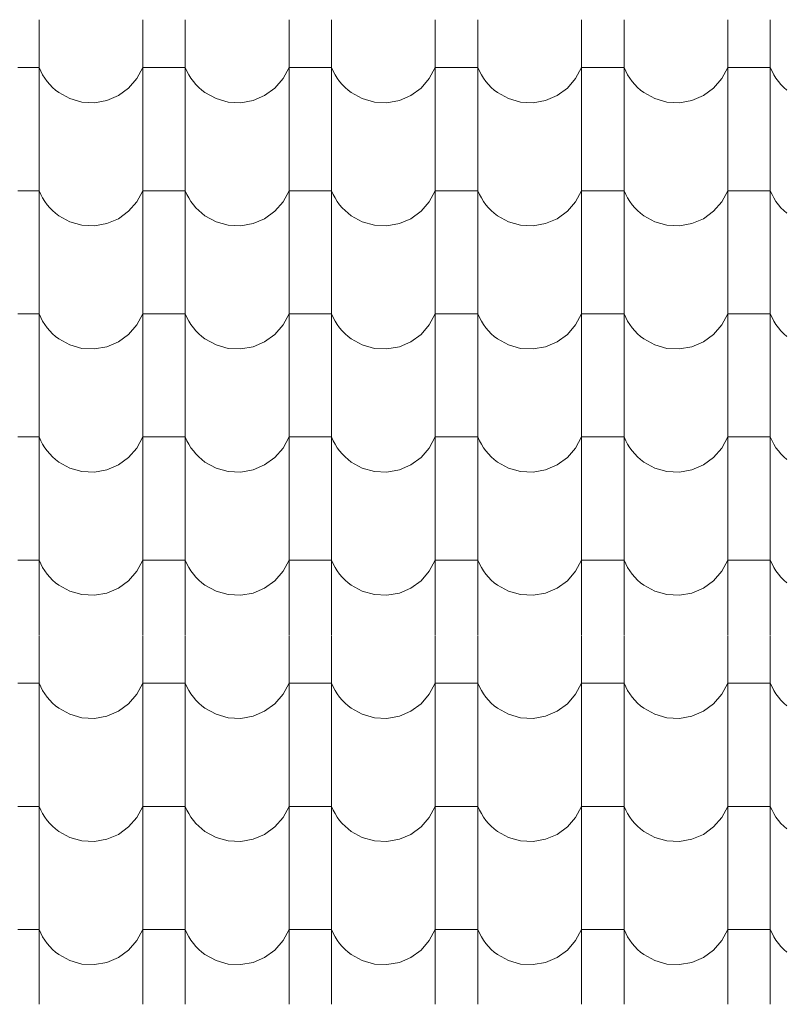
# Model space of a CAD drawing. Header units: millimetres. Extents: x -20699 to 32021, y -4298 to 11971.
# Tile 14 of 74: x -15198 to -14334, y 7717 to 8829. Entities that reach past the tile are written whole.
import ezdxf

# ---------------------------------------------------------------- set-up
doc = ezdxf.new("R2010")
doc.units = ezdxf.units.MM
doc.header["$MEASUREMENT"] = 0
doc.layers.add('A-A_1_Bourané_Výplně - Povrchové', color=7, linetype='Continuous')
doc.layers.add('A-A_1_Konstrukce - střechy a skořepiny', color=7, linetype='Continuous')

# ---------------------------------------------------------------- blocks, each defined once
blk = doc.blocks.new('*X1', base_point=(-21954.7, -8431.5))
at = {"layer": 'A-A_1_Bourané_Výplně - Povrchové', "color": 251, "linetype": 'Continuous', "lineweight": 20, "true_color": 0x6a6a6a}
for p, q in [((-15175.9, 8828.5), (-15175.9, 8690)), ((-15058.9, 8828.5), (-15058.9, 8690)), ((-15010.9, 8828.5), (-15010.9, 8690)), ((-14893.9, 8828.5), (-14893.9, 8690)), ((-14845.9, 8828.5), (-14845.9, 8690)), ((-14728.9, 8828.5), (-14728.9, 8690)), ((-14680.9, 8828.5), (-14680.9, 8690)), ((-14563.9, 8828.5), (-14563.9, 8690)), ((-14515.9, 8828.5), (-14515.9, 8690)), ((-14398.9, 8828.5), (-14398.9, 8690)), ((-14350.9, 8828.5), (-14350.9, 8690)), ((-15175.9, 8774.5), (-15199.9, 8774.5)), ((-15175.9, 8774.5), (-15174, 8770.3)), ((-15174, 8770.3), (-15171.9, 8766.3)), ((-15065.6, 8762), (-15058.9, 8774.5)), ((-15034.9, 8774.5), (-15058.9, 8774.5)), ((-15010.9, 8774.5), (-15034.9, 8774.5)), ((-15010.9, 8774.5), (-15009, 8770.3)), ((-15009, 8770.3), (-15006.9, 8766.3)), ((-14900.6, 8762), (-14893.9, 8774.5)), ((-14869.9, 8774.5), (-14893.9, 8774.5)), ((-14845.9, 8774.5), (-14869.9, 8774.5)), ((-14845.9, 8774.5), (-14844, 8770.3)), ((-14844, 8770.3), (-14841.9, 8766.3)), ((-14735.6, 8762), (-14728.9, 8774.5)), ((-14704.9, 8774.5), (-14728.9, 8774.5)), ((-14680.9, 8774.5), (-14704.9, 8774.5)), ((-14680.9, 8774.5), (-14679, 8770.3)), ((-14679, 8770.3), (-14676.9, 8766.3)), ((-14570.6, 8762), (-14563.9, 8774.5)), ((-14539.9, 8774.5), (-14563.9, 8774.5)), ((-14515.9, 8774.5), (-14539.9, 8774.5)), ((-14515.9, 8774.5), (-14514, 8770.3)), ((-14514, 8770.3), (-14511.9, 8766.3)), ((-14405.6, 8762), (-14398.9, 8774.5)), ((-14374.9, 8774.5), (-14398.9, 8774.5)), ((-14350.9, 8774.5), (-14374.9, 8774.5)), ((-14350.9, 8774.5), (-14349, 8770.3)), ((-14349, 8770.3), (-14346.9, 8766.3)), ((-15171.9, 8766.3), (-15169.5, 8762.4)), ((-15169.5, 8762.4), (-15166.8, 8758.7)), ((-15166.8, 8758.7), (-15163.9, 8755.3)), ((-15074.9, 8751.2), (-15065.6, 8762)), ((-15006.9, 8766.3), (-15004.5, 8762.4)), ((-15004.5, 8762.4), (-15001.8, 8758.7)), ((-15001.8, 8758.7), (-14998.9, 8755.3)), ((-14909.9, 8751.2), (-14900.6, 8762)), ((-14841.9, 8766.3), (-14839.5, 8762.4)), ((-14839.5, 8762.4), (-14836.8, 8758.7)), ((-14836.8, 8758.7), (-14833.9, 8755.3)), ((-14744.9, 8751.2), (-14735.6, 8762)), ((-14676.9, 8766.3), (-14674.5, 8762.4)), ((-14674.5, 8762.4), (-14671.8, 8758.7)), ((-14671.8, 8758.7), (-14668.9, 8755.3)), ((-14579.9, 8751.2), (-14570.6, 8762)), ((-14511.9, 8766.3), (-14509.5, 8762.4)), ((-14509.5, 8762.4), (-14506.8, 8758.7)), ((-14506.8, 8758.7), (-14503.9, 8755.3)), ((-14414.9, 8751.2), (-14405.6, 8762)), ((-14346.9, 8766.3), (-14344.5, 8762.4)), ((-14344.5, 8762.4), (-14341.8, 8758.7)), ((-14341.8, 8758.7), (-14338.9, 8755.3)), ((-15163.9, 8755.3), (-15160.7, 8752)), ((-15160.7, 8752), (-15157.3, 8749)), ((-15157.3, 8749), (-15153.7, 8746.2)), ((-15086.4, 8742.9), (-15074.9, 8751.2)), ((-14998.9, 8755.3), (-14995.7, 8752)), ((-14995.7, 8752), (-14992.3, 8749)), ((-14992.3, 8749), (-14988.7, 8746.2)), ((-14921.4, 8742.9), (-14909.9, 8751.2)), ((-14833.9, 8755.3), (-14830.7, 8752)), ((-14830.7, 8752), (-14827.3, 8749)), ((-14827.3, 8749), (-14823.7, 8746.2)), ((-14756.4, 8742.9), (-14744.9, 8751.2)), ((-14668.9, 8755.3), (-14665.7, 8752)), ((-14665.7, 8752), (-14662.3, 8749)), ((-14662.3, 8749), (-14658.7, 8746.2)), ((-14591.4, 8742.9), (-14579.9, 8751.2)), ((-14503.9, 8755.3), (-14500.7, 8752)), ((-14500.7, 8752), (-14497.3, 8749)), ((-14497.3, 8749), (-14493.7, 8746.2)), ((-14426.4, 8742.9), (-14414.9, 8751.2)), ((-14338.9, 8755.3), (-14335.7, 8752)), ((-14335.7, 8752), (-14332.3, 8749)), ((-15153.7, 8746.2), (-15141.2, 8739.4)), ((-15141.2, 8739.4), (-15127.6, 8735.5)), ((-15113.4, 8734.8), (-15099.4, 8737.3)), ((-15099.4, 8737.3), (-15086.4, 8742.9)), ((-14988.7, 8746.2), (-14976.2, 8739.4)), ((-14976.2, 8739.4), (-14962.6, 8735.5)), ((-14948.4, 8734.8), (-14934.4, 8737.3)), ((-14934.4, 8737.3), (-14921.4, 8742.9)), ((-14823.7, 8746.2), (-14811.2, 8739.4)), ((-14811.2, 8739.4), (-14797.6, 8735.5)), ((-14783.4, 8734.8), (-14769.4, 8737.3)), ((-14769.4, 8737.3), (-14756.4, 8742.9)), ((-14658.7, 8746.2), (-14646.2, 8739.4)), ((-14646.2, 8739.4), (-14632.6, 8735.5)), ((-14618.4, 8734.8), (-14604.4, 8737.3)), ((-14604.4, 8737.3), (-14591.4, 8742.9)), ((-14493.7, 8746.2), (-14481.2, 8739.4)), ((-14481.2, 8739.4), (-14467.6, 8735.5)), ((-14453.4, 8734.8), (-14439.4, 8737.3)), ((-14439.4, 8737.3), (-14426.4, 8742.9)), ((-15127.6, 8735.5), (-15113.4, 8734.8)), ((-14962.6, 8735.5), (-14948.4, 8734.8)), ((-14797.6, 8735.5), (-14783.4, 8734.8)), ((-14632.6, 8735.5), (-14618.4, 8734.8)), ((-14467.6, 8735.5), (-14453.4, 8734.8)), ((-15175.9, 8689.5), (-15175.9, 8551)), ((-15058.9, 8689.5), (-15058.9, 8551)), ((-15010.9, 8689.5), (-15010.9, 8551)), ((-14893.9, 8689.5), (-14893.9, 8551)), ((-14845.9, 8689.5), (-14845.9, 8551)), ((-14728.9, 8689.5), (-14728.9, 8551)), ((-14680.9, 8689.5), (-14680.9, 8551)), ((-14563.9, 8689.5), (-14563.9, 8551)), ((-14515.9, 8689.5), (-14515.9, 8551)), ((-14398.9, 8689.5), (-14398.9, 8551)), ((-14350.9, 8689.5), (-14350.9, 8551)), ((-15175.9, 8635.5), (-15199.9, 8635.5)), ((-15175.9, 8635.5), (-15174, 8631.3)), ((-15174, 8631.3), (-15171.9, 8627.3)), ((-15171.9, 8627.3), (-15169.5, 8623.4)), ((-15065.6, 8623), (-15058.9, 8635.5)), ((-15034.9, 8635.5), (-15058.9, 8635.5)), ((-15010.9, 8635.5), (-15034.9, 8635.5)), ((-15010.9, 8635.5), (-15009, 8631.3)), ((-15009, 8631.3), (-15006.9, 8627.3)), ((-15006.9, 8627.3), (-15004.5, 8623.4)), ((-14900.6, 8623), (-14893.9, 8635.5)), ((-14869.9, 8635.5), (-14893.9, 8635.5)), ((-14845.9, 8635.5), (-14869.9, 8635.5)), ((-14845.9, 8635.5), (-14844, 8631.3)), ((-14844, 8631.3), (-14841.9, 8627.3)), ((-14841.9, 8627.3), (-14839.5, 8623.4)), ((-14735.6, 8623), (-14728.9, 8635.5)), ((-14704.9, 8635.5), (-14728.9, 8635.5)), ((-14680.9, 8635.5), (-14704.9, 8635.5)), ((-14680.9, 8635.5), (-14679, 8631.3)), ((-14679, 8631.3), (-14676.9, 8627.3)), ((-14676.9, 8627.3), (-14674.5, 8623.4)), ((-14570.6, 8623), (-14563.9, 8635.5)), ((-14539.9, 8635.5), (-14563.9, 8635.5)), ((-14515.9, 8635.5), (-14539.9, 8635.5)), ((-14515.9, 8635.5), (-14514, 8631.3)), ((-14514, 8631.3), (-14511.9, 8627.3)), ((-14511.9, 8627.3), (-14509.5, 8623.4)), ((-14405.6, 8623), (-14398.9, 8635.5)), ((-14374.9, 8635.5), (-14398.9, 8635.5)), ((-14350.9, 8635.5), (-14374.9, 8635.5)), ((-14350.9, 8635.5), (-14349, 8631.3)), ((-14349, 8631.3), (-14346.9, 8627.3)), ((-14346.9, 8627.3), (-14344.5, 8623.4)), ((-15169.5, 8623.4), (-15166.8, 8619.7)), ((-15166.8, 8619.7), (-15163.9, 8616.3)), ((-15163.9, 8616.3), (-15160.7, 8613)), ((-15074.9, 8612.2), (-15065.6, 8623)), ((-15004.5, 8623.4), (-15001.8, 8619.7)), ((-15001.8, 8619.7), (-14998.9, 8616.3)), ((-14998.9, 8616.3), (-14995.7, 8613)), ((-14909.9, 8612.2), (-14900.6, 8623)), ((-14839.5, 8623.4), (-14836.8, 8619.7)), ((-14836.8, 8619.7), (-14833.9, 8616.3)), ((-14833.9, 8616.3), (-14830.7, 8613)), ((-14744.9, 8612.2), (-14735.6, 8623)), ((-14674.5, 8623.4), (-14671.8, 8619.7)), ((-14671.8, 8619.7), (-14668.9, 8616.3)), ((-14668.9, 8616.3), (-14665.7, 8613)), ((-14579.9, 8612.2), (-14570.6, 8623)), ((-14509.5, 8623.4), (-14506.8, 8619.7)), ((-14506.8, 8619.7), (-14503.9, 8616.3)), ((-14503.9, 8616.3), (-14500.7, 8613)), ((-14414.9, 8612.2), (-14405.6, 8623)), ((-14344.5, 8623.4), (-14341.8, 8619.7)), ((-14341.8, 8619.7), (-14338.9, 8616.3)), ((-14338.9, 8616.3), (-14335.7, 8613)), ((-15160.7, 8613), (-15157.3, 8610)), ((-15157.3, 8610), (-15153.7, 8607.2)), ((-15153.7, 8607.2), (-15141.2, 8600.4)), ((-15099.4, 8598.3), (-15086.4, 8603.9)), ((-15086.4, 8603.9), (-15074.9, 8612.2)), ((-14995.7, 8613), (-14992.3, 8610)), ((-14992.3, 8610), (-14988.7, 8607.2)), ((-14988.7, 8607.2), (-14976.2, 8600.4)), ((-14934.4, 8598.3), (-14921.4, 8603.9)), ((-14921.4, 8603.9), (-14909.9, 8612.2)), ((-14830.7, 8613), (-14827.3, 8610)), ((-14827.3, 8610), (-14823.7, 8607.2)), ((-14823.7, 8607.2), (-14811.2, 8600.4)), ((-14769.4, 8598.3), (-14756.4, 8603.9)), ((-14756.4, 8603.9), (-14744.9, 8612.2)), ((-14665.7, 8613), (-14662.3, 8610)), ((-14662.3, 8610), (-14658.7, 8607.2)), ((-14658.7, 8607.2), (-14646.2, 8600.4)), ((-14604.4, 8598.3), (-14591.4, 8603.9)), ((-14591.4, 8603.9), (-14579.9, 8612.2)), ((-14500.7, 8613), (-14497.3, 8610)), ((-14497.3, 8610), (-14493.7, 8607.2)), ((-14493.7, 8607.2), (-14481.2, 8600.4)), ((-14439.4, 8598.3), (-14426.4, 8603.9)), ((-14426.4, 8603.9), (-14414.9, 8612.2)), ((-14335.7, 8613), (-14332.3, 8610)), ((-15141.2, 8600.4), (-15127.6, 8596.5)), ((-15127.6, 8596.5), (-15113.4, 8595.8)), ((-15113.4, 8595.8), (-15099.4, 8598.3)), ((-14976.2, 8600.4), (-14962.6, 8596.5)), ((-14962.6, 8596.5), (-14948.4, 8595.8)), ((-14948.4, 8595.8), (-14934.4, 8598.3)), ((-14811.2, 8600.4), (-14797.6, 8596.5)), ((-14797.6, 8596.5), (-14783.4, 8595.8)), ((-14783.4, 8595.8), (-14769.4, 8598.3)), ((-14646.2, 8600.4), (-14632.6, 8596.5)), ((-14632.6, 8596.5), (-14618.4, 8595.8)), ((-14618.4, 8595.8), (-14604.4, 8598.3)), ((-14481.2, 8600.4), (-14467.6, 8596.5)), ((-14467.6, 8596.5), (-14453.4, 8595.8)), ((-14453.4, 8595.8), (-14439.4, 8598.3)), ((-15175.9, 8550.5), (-15175.9, 8412)), ((-15058.9, 8550.5), (-15058.9, 8412)), ((-15010.9, 8550.5), (-15010.9, 8412)), ((-14893.9, 8550.5), (-14893.9, 8412)), ((-14845.9, 8550.5), (-14845.9, 8412)), ((-14728.9, 8550.5), (-14728.9, 8412)), ((-14680.9, 8550.5), (-14680.9, 8412)), ((-14563.9, 8550.5), (-14563.9, 8412)), ((-14515.9, 8550.5), (-14515.9, 8412)), ((-14398.9, 8550.5), (-14398.9, 8412)), ((-14350.9, 8550.5), (-14350.9, 8412)), ((-15175.9, 8496.5), (-15199.9, 8496.5)), ((-15175.9, 8496.5), (-15174, 8492.3)), ((-15174, 8492.3), (-15171.9, 8488.3)), ((-15065.6, 8484), (-15058.9, 8496.5)), ((-15034.9, 8496.5), (-15058.9, 8496.5)), ((-15010.9, 8496.5), (-15034.9, 8496.5)), ((-15010.9, 8496.5), (-15009, 8492.3)), ((-15009, 8492.3), (-15006.9, 8488.3)), ((-14900.6, 8484), (-14893.9, 8496.5)), ((-14869.9, 8496.5), (-14893.9, 8496.5)), ((-14845.9, 8496.5), (-14869.9, 8496.5)), ((-14845.9, 8496.5), (-14844, 8492.3)), ((-14844, 8492.3), (-14841.9, 8488.3)), ((-14735.6, 8484), (-14728.9, 8496.5)), ((-14704.9, 8496.5), (-14728.9, 8496.5)), ((-14680.9, 8496.5), (-14704.9, 8496.5)), ((-14680.9, 8496.5), (-14679, 8492.3)), ((-14679, 8492.3), (-14676.9, 8488.3)), ((-14570.6, 8484), (-14563.9, 8496.5)), ((-14539.9, 8496.5), (-14563.9, 8496.5)), ((-14515.9, 8496.5), (-14539.9, 8496.5)), ((-14515.9, 8496.5), (-14514, 8492.3)), ((-14514, 8492.3), (-14511.9, 8488.3)), ((-14405.6, 8484), (-14398.9, 8496.5)), ((-14374.9, 8496.5), (-14398.9, 8496.5)), ((-14350.9, 8496.5), (-14374.9, 8496.5)), ((-14350.9, 8496.5), (-14349, 8492.3)), ((-14349, 8492.3), (-14346.9, 8488.3)), ((-15171.9, 8488.3), (-15169.5, 8484.4)), ((-15169.5, 8484.4), (-15166.8, 8480.7)), ((-15074.9, 8473.2), (-15065.6, 8484)), ((-15006.9, 8488.3), (-15004.5, 8484.4)), ((-15004.5, 8484.4), (-15001.8, 8480.7)), ((-14909.9, 8473.2), (-14900.6, 8484)), ((-14841.9, 8488.3), (-14839.5, 8484.4)), ((-14839.5, 8484.4), (-14836.8, 8480.7)), ((-14744.9, 8473.2), (-14735.6, 8484)), ((-14676.9, 8488.3), (-14674.5, 8484.4)), ((-14674.5, 8484.4), (-14671.8, 8480.7)), ((-14579.9, 8473.2), (-14570.6, 8484)), ((-14511.9, 8488.3), (-14509.5, 8484.4)), ((-14509.5, 8484.4), (-14506.8, 8480.7)), ((-14414.9, 8473.2), (-14405.6, 8484)), ((-14346.9, 8488.3), (-14344.5, 8484.4)), ((-14344.5, 8484.4), (-14341.8, 8480.7)), ((-15166.8, 8480.7), (-15163.9, 8477.3)), ((-15163.9, 8477.3), (-15160.7, 8474)), ((-15160.7, 8474), (-15157.3, 8471)), ((-15157.3, 8471), (-15153.7, 8468.2)), ((-15086.4, 8464.9), (-15074.9, 8473.2)), ((-15001.8, 8480.7), (-14998.9, 8477.3)), ((-14998.9, 8477.3), (-14995.7, 8474)), ((-14995.7, 8474), (-14992.3, 8471)), ((-14992.3, 8471), (-14988.7, 8468.2)), ((-14921.4, 8464.9), (-14909.9, 8473.2)), ((-14836.8, 8480.7), (-14833.9, 8477.3)), ((-14833.9, 8477.3), (-14830.7, 8474)), ((-14830.7, 8474), (-14827.3, 8471)), ((-14827.3, 8471), (-14823.7, 8468.2)), ((-14756.4, 8464.9), (-14744.9, 8473.2)), ((-14671.8, 8480.7), (-14668.9, 8477.3)), ((-14668.9, 8477.3), (-14665.7, 8474)), ((-14665.7, 8474), (-14662.3, 8471)), ((-14662.3, 8471), (-14658.7, 8468.2)), ((-14591.4, 8464.9), (-14579.9, 8473.2)), ((-14506.8, 8480.7), (-14503.9, 8477.3)), ((-14503.9, 8477.3), (-14500.7, 8474)), ((-14500.7, 8474), (-14497.3, 8471)), ((-14497.3, 8471), (-14493.7, 8468.2)), ((-14426.4, 8464.9), (-14414.9, 8473.2)), ((-14341.8, 8480.7), (-14338.9, 8477.3)), ((-14338.9, 8477.3), (-14335.7, 8474)), ((-14335.7, 8474), (-14332.3, 8471)), ((-15153.7, 8468.2), (-15141.2, 8461.4)), ((-15141.2, 8461.4), (-15127.6, 8457.5)), ((-15113.4, 8456.8), (-15099.4, 8459.3)), ((-15099.4, 8459.3), (-15086.4, 8464.9)), ((-14988.7, 8468.2), (-14976.2, 8461.4)), ((-14976.2, 8461.4), (-14962.6, 8457.5)), ((-14948.4, 8456.8), (-14934.4, 8459.3)), ((-14934.4, 8459.3), (-14921.4, 8464.9)), ((-14823.7, 8468.2), (-14811.2, 8461.4)), ((-14811.2, 8461.4), (-14797.6, 8457.5)), ((-14783.4, 8456.8), (-14769.4, 8459.3)), ((-14769.4, 8459.3), (-14756.4, 8464.9)), ((-14658.7, 8468.2), (-14646.2, 8461.4)), ((-14646.2, 8461.4), (-14632.6, 8457.5)), ((-14618.4, 8456.8), (-14604.4, 8459.3)), ((-14604.4, 8459.3), (-14591.4, 8464.9)), ((-14493.7, 8468.2), (-14481.2, 8461.4)), ((-14481.2, 8461.4), (-14467.6, 8457.5)), ((-14453.4, 8456.8), (-14439.4, 8459.3)), ((-14439.4, 8459.3), (-14426.4, 8464.9)), ((-15127.6, 8457.5), (-15113.4, 8456.8)), ((-14962.6, 8457.5), (-14948.4, 8456.8)), ((-14797.6, 8457.5), (-14783.4, 8456.8)), ((-14632.6, 8457.5), (-14618.4, 8456.8)), ((-14467.6, 8457.5), (-14453.4, 8456.8)), ((-15175.9, 8411.5), (-15175.9, 8273)), ((-15058.9, 8411.5), (-15058.9, 8273)), ((-15010.9, 8411.5), (-15010.9, 8273)), ((-14893.9, 8411.5), (-14893.9, 8273)), ((-14845.9, 8411.5), (-14845.9, 8273)), ((-14728.9, 8411.5), (-14728.9, 8273)), ((-14680.9, 8411.5), (-14680.9, 8273)), ((-14563.9, 8411.5), (-14563.9, 8273)), ((-14515.9, 8411.5), (-14515.9, 8273)), ((-14398.9, 8411.5), (-14398.9, 8273)), ((-14350.9, 8411.5), (-14350.9, 8273)), ((-15175.9, 8357.5), (-15199.9, 8357.5)), ((-15175.9, 8357.5), (-15174, 8353.3)), ((-15174, 8353.3), (-15171.9, 8349.3)), ((-15171.9, 8349.3), (-15169.5, 8345.4)), ((-15065.6, 8345), (-15058.9, 8357.5)), ((-15034.9, 8357.5), (-15058.9, 8357.5)), ((-15010.9, 8357.5), (-15034.9, 8357.5)), ((-15010.9, 8357.5), (-15009, 8353.3)), ((-15009, 8353.3), (-15006.9, 8349.3)), ((-15006.9, 8349.3), (-15004.5, 8345.4)), ((-14900.6, 8345), (-14893.9, 8357.5)), ((-14869.9, 8357.5), (-14893.9, 8357.5)), ((-14845.9, 8357.5), (-14869.9, 8357.5)), ((-14845.9, 8357.5), (-14844, 8353.3)), ((-14844, 8353.3), (-14841.9, 8349.3)), ((-14841.9, 8349.3), (-14839.5, 8345.4)), ((-14735.6, 8345), (-14728.9, 8357.5)), ((-14704.9, 8357.5), (-14728.9, 8357.5)), ((-14680.9, 8357.5), (-14704.9, 8357.5)), ((-14680.9, 8357.5), (-14679, 8353.3)), ((-14679, 8353.3), (-14676.9, 8349.3)), ((-14676.9, 8349.3), (-14674.5, 8345.4)), ((-14570.6, 8345), (-14563.9, 8357.5)), ((-14539.9, 8357.5), (-14563.9, 8357.5)), ((-14515.9, 8357.5), (-14539.9, 8357.5)), ((-14515.9, 8357.5), (-14514, 8353.3)), ((-14514, 8353.3), (-14511.9, 8349.3)), ((-14511.9, 8349.3), (-14509.5, 8345.4)), ((-14405.6, 8345), (-14398.9, 8357.5)), ((-14374.9, 8357.5), (-14398.9, 8357.5)), ((-14350.9, 8357.5), (-14374.9, 8357.5)), ((-14350.9, 8357.5), (-14349, 8353.3)), ((-14349, 8353.3), (-14346.9, 8349.3)), ((-14346.9, 8349.3), (-14344.5, 8345.4)), ((-15169.5, 8345.4), (-15166.8, 8341.7)), ((-15166.8, 8341.7), (-15163.9, 8338.3)), ((-15163.9, 8338.3), (-15160.7, 8335)), ((-15074.9, 8334.2), (-15065.6, 8345)), ((-15004.5, 8345.4), (-15001.8, 8341.7)), ((-15001.8, 8341.7), (-14998.9, 8338.3)), ((-14998.9, 8338.3), (-14995.7, 8335)), ((-14909.9, 8334.2), (-14900.6, 8345)), ((-14839.5, 8345.4), (-14836.8, 8341.7)), ((-14836.8, 8341.7), (-14833.9, 8338.3)), ((-14833.9, 8338.3), (-14830.7, 8335)), ((-14744.9, 8334.2), (-14735.6, 8345)), ((-14674.5, 8345.4), (-14671.8, 8341.7)), ((-14671.8, 8341.7), (-14668.9, 8338.3)), ((-14668.9, 8338.3), (-14665.7, 8335)), ((-14579.9, 8334.2), (-14570.6, 8345)), ((-14509.5, 8345.4), (-14506.8, 8341.7)), ((-14506.8, 8341.7), (-14503.9, 8338.3)), ((-14503.9, 8338.3), (-14500.7, 8335)), ((-14414.9, 8334.2), (-14405.6, 8345)), ((-14344.5, 8345.4), (-14341.8, 8341.7)), ((-14341.8, 8341.7), (-14338.9, 8338.3)), ((-14338.9, 8338.3), (-14335.7, 8335)), ((-15160.7, 8335), (-15157.3, 8332)), ((-15157.3, 8332), (-15153.7, 8329.2)), ((-15153.7, 8329.2), (-15141.2, 8322.4)), ((-15099.4, 8320.3), (-15086.4, 8325.9)), ((-15086.4, 8325.9), (-15074.9, 8334.2)), ((-14995.7, 8335), (-14992.3, 8332)), ((-14992.3, 8332), (-14988.7, 8329.2)), ((-14988.7, 8329.2), (-14976.2, 8322.4)), ((-14934.4, 8320.3), (-14921.4, 8325.9)), ((-14921.4, 8325.9), (-14909.9, 8334.2)), ((-14830.7, 8335), (-14827.3, 8332)), ((-14827.3, 8332), (-14823.7, 8329.2)), ((-14823.7, 8329.2), (-14811.2, 8322.4)), ((-14769.4, 8320.3), (-14756.4, 8325.9)), ((-14756.4, 8325.9), (-14744.9, 8334.2)), ((-14665.7, 8335), (-14662.3, 8332)), ((-14662.3, 8332), (-14658.7, 8329.2)), ((-14658.7, 8329.2), (-14646.2, 8322.4)), ((-14604.4, 8320.3), (-14591.4, 8325.9)), ((-14591.4, 8325.9), (-14579.9, 8334.2)), ((-14500.7, 8335), (-14497.3, 8332)), ((-14497.3, 8332), (-14493.7, 8329.2)), ((-14493.7, 8329.2), (-14481.2, 8322.4)), ((-14439.4, 8320.3), (-14426.4, 8325.9)), ((-14426.4, 8325.9), (-14414.9, 8334.2)), ((-14335.7, 8335), (-14332.3, 8332)), ((-15141.2, 8322.4), (-15127.6, 8318.5)), ((-15127.6, 8318.5), (-15113.4, 8317.8)), ((-15113.4, 8317.8), (-15099.4, 8320.3)), ((-14976.2, 8322.4), (-14962.6, 8318.5)), ((-14962.6, 8318.5), (-14948.4, 8317.8)), ((-14948.4, 8317.8), (-14934.4, 8320.3)), ((-14811.2, 8322.4), (-14797.6, 8318.5)), ((-14797.6, 8318.5), (-14783.4, 8317.8)), ((-14783.4, 8317.8), (-14769.4, 8320.3)), ((-14646.2, 8322.4), (-14632.6, 8318.5)), ((-14632.6, 8318.5), (-14618.4, 8317.8)), ((-14618.4, 8317.8), (-14604.4, 8320.3)), ((-14481.2, 8322.4), (-14467.6, 8318.5)), ((-14467.6, 8318.5), (-14453.4, 8317.8)), ((-14453.4, 8317.8), (-14439.4, 8320.3)), ((-15175.9, 8272.5), (-15175.9, 8134)), ((-15058.9, 8272.5), (-15058.9, 8134)), ((-15010.9, 8272.5), (-15010.9, 8134)), ((-14893.9, 8272.5), (-14893.9, 8134)), ((-14845.9, 8272.5), (-14845.9, 8134)), ((-14728.9, 8272.5), (-14728.9, 8134)), ((-14680.9, 8272.5), (-14680.9, 8134)), ((-14563.9, 8272.5), (-14563.9, 8134)), ((-14515.9, 8272.5), (-14515.9, 8134)), ((-14398.9, 8272.5), (-14398.9, 8134)), ((-14350.9, 8272.5), (-14350.9, 8134)), ((-15175.9, 8218.5), (-15199.9, 8218.5)), ((-15175.9, 8218.5), (-15174, 8214.3)), ((-15174, 8214.3), (-15171.9, 8210.3)), ((-15065.6, 8206), (-15058.9, 8218.5)), ((-15034.9, 8218.5), (-15058.9, 8218.5)), ((-15010.9, 8218.5), (-15034.9, 8218.5)), ((-15010.9, 8218.5), (-15009, 8214.3)), ((-15009, 8214.3), (-15006.9, 8210.3)), ((-14900.6, 8206), (-14893.9, 8218.5)), ((-14869.9, 8218.5), (-14893.9, 8218.5)), ((-14845.9, 8218.5), (-14869.9, 8218.5)), ((-14845.9, 8218.5), (-14844, 8214.3)), ((-14844, 8214.3), (-14841.9, 8210.3)), ((-14735.6, 8206), (-14728.9, 8218.5)), ((-14704.9, 8218.5), (-14728.9, 8218.5)), ((-14680.9, 8218.5), (-14704.9, 8218.5)), ((-14680.9, 8218.5), (-14679, 8214.3)), ((-14679, 8214.3), (-14676.9, 8210.3)), ((-14570.6, 8206), (-14563.9, 8218.5)), ((-14539.9, 8218.5), (-14563.9, 8218.5)), ((-14515.9, 8218.5), (-14539.9, 8218.5)), ((-14515.9, 8218.5), (-14514, 8214.3)), ((-14514, 8214.3), (-14511.9, 8210.3)), ((-14405.6, 8206), (-14398.9, 8218.5)), ((-14374.9, 8218.5), (-14398.9, 8218.5)), ((-14350.9, 8218.5), (-14374.9, 8218.5)), ((-14350.9, 8218.5), (-14349, 8214.3)), ((-14349, 8214.3), (-14346.9, 8210.3)), ((-15171.9, 8210.3), (-15169.5, 8206.4)), ((-15169.5, 8206.4), (-15166.8, 8202.7)), ((-15074.9, 8195.2), (-15065.6, 8206)), ((-15006.9, 8210.3), (-15004.5, 8206.4)), ((-15004.5, 8206.4), (-15001.8, 8202.7)), ((-14909.9, 8195.2), (-14900.6, 8206)), ((-14841.9, 8210.3), (-14839.5, 8206.4)), ((-14839.5, 8206.4), (-14836.8, 8202.7)), ((-14744.9, 8195.2), (-14735.6, 8206)), ((-14676.9, 8210.3), (-14674.5, 8206.4)), ((-14674.5, 8206.4), (-14671.8, 8202.7)), ((-14579.9, 8195.2), (-14570.6, 8206)), ((-14511.9, 8210.3), (-14509.5, 8206.4)), ((-14509.5, 8206.4), (-14506.8, 8202.7)), ((-14414.9, 8195.2), (-14405.6, 8206)), ((-14346.9, 8210.3), (-14344.5, 8206.4)), ((-14344.5, 8206.4), (-14341.8, 8202.7)), ((-15166.8, 8202.7), (-15163.9, 8199.3)), ((-15163.9, 8199.3), (-15160.7, 8196)), ((-15160.7, 8196), (-15157.3, 8193)), ((-15157.3, 8193), (-15153.7, 8190.2)), ((-15086.4, 8186.9), (-15074.9, 8195.2)), ((-15001.8, 8202.7), (-14998.9, 8199.3)), ((-14998.9, 8199.3), (-14995.7, 8196)), ((-14995.7, 8196), (-14992.3, 8193)), ((-14992.3, 8193), (-14988.7, 8190.2)), ((-14921.4, 8186.9), (-14909.9, 8195.2)), ((-14836.8, 8202.7), (-14833.9, 8199.3)), ((-14833.9, 8199.3), (-14830.7, 8196)), ((-14830.7, 8196), (-14827.3, 8193)), ((-14827.3, 8193), (-14823.7, 8190.2)), ((-14756.4, 8186.9), (-14744.9, 8195.2)), ((-14671.8, 8202.7), (-14668.9, 8199.3)), ((-14668.9, 8199.3), (-14665.7, 8196)), ((-14665.7, 8196), (-14662.3, 8193)), ((-14662.3, 8193), (-14658.7, 8190.2)), ((-14591.4, 8186.9), (-14579.9, 8195.2)), ((-14506.8, 8202.7), (-14503.9, 8199.3)), ((-14503.9, 8199.3), (-14500.7, 8196)), ((-14500.7, 8196), (-14497.3, 8193)), ((-14497.3, 8193), (-14493.7, 8190.2)), ((-14426.4, 8186.9), (-14414.9, 8195.2)), ((-14341.8, 8202.7), (-14338.9, 8199.3)), ((-14338.9, 8199.3), (-14335.7, 8196)), ((-14335.7, 8196), (-14332.3, 8193)), ((-15153.7, 8190.2), (-15141.2, 8183.4)), ((-15141.2, 8183.4), (-15127.6, 8179.5)), ((-15113.4, 8178.8), (-15099.4, 8181.3)), ((-15099.4, 8181.3), (-15086.4, 8186.9)), ((-14988.7, 8190.2), (-14976.2, 8183.4)), ((-14976.2, 8183.4), (-14962.6, 8179.5)), ((-14948.4, 8178.8), (-14934.4, 8181.3)), ((-14934.4, 8181.3), (-14921.4, 8186.9)), ((-14823.7, 8190.2), (-14811.2, 8183.4)), ((-14811.2, 8183.4), (-14797.6, 8179.5)), ((-14783.4, 8178.8), (-14769.4, 8181.3)), ((-14769.4, 8181.3), (-14756.4, 8186.9)), ((-14658.7, 8190.2), (-14646.2, 8183.4)), ((-14646.2, 8183.4), (-14632.6, 8179.5)), ((-14618.4, 8178.8), (-14604.4, 8181.3)), ((-14604.4, 8181.3), (-14591.4, 8186.9)), ((-14493.7, 8190.2), (-14481.2, 8183.4)), ((-14481.2, 8183.4), (-14467.6, 8179.5)), ((-14453.4, 8178.8), (-14439.4, 8181.3)), ((-14439.4, 8181.3), (-14426.4, 8186.9)), ((-15127.6, 8179.5), (-15113.4, 8178.8)), ((-14962.6, 8179.5), (-14948.4, 8178.8)), ((-14797.6, 8179.5), (-14783.4, 8178.8)), ((-14632.6, 8179.5), (-14618.4, 8178.8)), ((-14467.6, 8179.5), (-14453.4, 8178.8)), ((-15175.9, 8133.5), (-15175.9, 7995)), ((-15058.9, 8133.5), (-15058.9, 7995)), ((-15010.9, 8133.5), (-15010.9, 7995)), ((-14893.9, 8133.5), (-14893.9, 7995)), ((-14845.9, 8133.5), (-14845.9, 7995)), ((-14728.9, 8133.5), (-14728.9, 7995)), ((-14680.9, 8133.5), (-14680.9, 7995)), ((-14563.9, 8133.5), (-14563.9, 7995)), ((-14515.9, 8133.5), (-14515.9, 7995)), ((-14398.9, 8133.5), (-14398.9, 7995)), ((-14350.9, 8133.5), (-14350.9, 7995)), ((-15175.9, 8079.5), (-15199.9, 8079.5)), ((-15175.9, 8079.5), (-15174, 8075.3)), ((-15174, 8075.3), (-15171.9, 8071.3)), ((-15171.9, 8071.3), (-15169.5, 8067.4)), ((-15065.6, 8067), (-15058.9, 8079.5)), ((-15034.9, 8079.5), (-15058.9, 8079.5)), ((-15010.9, 8079.5), (-15034.9, 8079.5)), ((-15010.9, 8079.5), (-15009, 8075.3)), ((-15009, 8075.3), (-15006.9, 8071.3)), ((-15006.9, 8071.3), (-15004.5, 8067.4)), ((-14900.6, 8067), (-14893.9, 8079.5)), ((-14869.9, 8079.5), (-14893.9, 8079.5)), ((-14845.9, 8079.5), (-14869.9, 8079.5)), ((-14845.9, 8079.5), (-14844, 8075.3)), ((-14844, 8075.3), (-14841.9, 8071.3)), ((-14841.9, 8071.3), (-14839.5, 8067.4)), ((-14735.6, 8067), (-14728.9, 8079.5)), ((-14704.9, 8079.5), (-14728.9, 8079.5)), ((-14680.9, 8079.5), (-14704.9, 8079.5)), ((-14680.9, 8079.5), (-14679, 8075.3)), ((-14679, 8075.3), (-14676.9, 8071.3)), ((-14676.9, 8071.3), (-14674.5, 8067.4)), ((-14570.6, 8067), (-14563.9, 8079.5)), ((-14539.9, 8079.5), (-14563.9, 8079.5)), ((-14515.9, 8079.5), (-14539.9, 8079.5)), ((-14515.9, 8079.5), (-14514, 8075.3)), ((-14514, 8075.3), (-14511.9, 8071.3)), ((-14511.9, 8071.3), (-14509.5, 8067.4)), ((-14405.6, 8067), (-14398.9, 8079.5)), ((-14374.9, 8079.5), (-14398.9, 8079.5)), ((-14350.9, 8079.5), (-14374.9, 8079.5)), ((-14350.9, 8079.5), (-14349, 8075.3)), ((-14349, 8075.3), (-14346.9, 8071.3)), ((-14346.9, 8071.3), (-14344.5, 8067.4)), ((-15169.5, 8067.4), (-15166.8, 8063.7)), ((-15166.8, 8063.7), (-15163.9, 8060.3)), ((-15163.9, 8060.3), (-15160.7, 8057)), ((-15074.9, 8056.2), (-15065.6, 8067)), ((-15004.5, 8067.4), (-15001.8, 8063.7)), ((-15001.8, 8063.7), (-14998.9, 8060.3)), ((-14998.9, 8060.3), (-14995.7, 8057)), ((-14909.9, 8056.2), (-14900.6, 8067)), ((-14839.5, 8067.4), (-14836.8, 8063.7)), ((-14836.8, 8063.7), (-14833.9, 8060.3)), ((-14833.9, 8060.3), (-14830.7, 8057)), ((-14744.9, 8056.2), (-14735.6, 8067)), ((-14674.5, 8067.4), (-14671.8, 8063.7)), ((-14671.8, 8063.7), (-14668.9, 8060.3)), ((-14668.9, 8060.3), (-14665.7, 8057)), ((-14579.9, 8056.2), (-14570.6, 8067)), ((-14509.5, 8067.4), (-14506.8, 8063.7)), ((-14506.8, 8063.7), (-14503.9, 8060.3)), ((-14503.9, 8060.3), (-14500.7, 8057)), ((-14414.9, 8056.2), (-14405.6, 8067)), ((-14344.5, 8067.4), (-14341.8, 8063.7)), ((-14341.8, 8063.7), (-14338.9, 8060.3)), ((-14338.9, 8060.3), (-14335.7, 8057)), ((-15160.7, 8057), (-15157.3, 8054)), ((-15157.3, 8054), (-15153.7, 8051.2)), ((-15153.7, 8051.2), (-15141.2, 8044.4)), ((-15099.4, 8042.3), (-15086.4, 8047.9)), ((-15086.4, 8047.9), (-15074.9, 8056.2)), ((-14995.7, 8057), (-14992.3, 8054)), ((-14992.3, 8054), (-14988.7, 8051.2)), ((-14988.7, 8051.2), (-14976.2, 8044.4)), ((-14934.4, 8042.3), (-14921.4, 8047.9)), ((-14921.4, 8047.9), (-14909.9, 8056.2)), ((-14830.7, 8057), (-14827.3, 8054)), ((-14827.3, 8054), (-14823.7, 8051.2)), ((-14823.7, 8051.2), (-14811.2, 8044.4)), ((-14769.4, 8042.3), (-14756.4, 8047.9)), ((-14756.4, 8047.9), (-14744.9, 8056.2)), ((-14665.7, 8057), (-14662.3, 8054)), ((-14662.3, 8054), (-14658.7, 8051.2)), ((-14658.7, 8051.2), (-14646.2, 8044.4)), ((-14604.4, 8042.3), (-14591.4, 8047.9)), ((-14591.4, 8047.9), (-14579.9, 8056.2)), ((-14500.7, 8057), (-14497.3, 8054)), ((-14497.3, 8054), (-14493.7, 8051.2)), ((-14493.7, 8051.2), (-14481.2, 8044.4)), ((-14439.4, 8042.3), (-14426.4, 8047.9)), ((-14426.4, 8047.9), (-14414.9, 8056.2)), ((-14335.7, 8057), (-14332.3, 8054)), ((-15141.2, 8044.4), (-15127.6, 8040.5)), ((-15127.6, 8040.5), (-15113.4, 8039.8)), ((-15113.4, 8039.8), (-15099.4, 8042.3)), ((-14976.2, 8044.4), (-14962.6, 8040.5)), ((-14962.6, 8040.5), (-14948.4, 8039.8)), ((-14948.4, 8039.8), (-14934.4, 8042.3)), ((-14811.2, 8044.4), (-14797.6, 8040.5)), ((-14797.6, 8040.5), (-14783.4, 8039.8)), ((-14783.4, 8039.8), (-14769.4, 8042.3)), ((-14646.2, 8044.4), (-14632.6, 8040.5)), ((-14632.6, 8040.5), (-14618.4, 8039.8)), ((-14618.4, 8039.8), (-14604.4, 8042.3)), ((-14481.2, 8044.4), (-14467.6, 8040.5)), ((-14467.6, 8040.5), (-14453.4, 8039.8)), ((-14453.4, 8039.8), (-14439.4, 8042.3)), ((-15175.9, 7994.5), (-15175.9, 7856)), ((-15058.9, 7994.5), (-15058.9, 7856)), ((-15010.9, 7994.5), (-15010.9, 7856)), ((-14893.9, 7994.5), (-14893.9, 7856)), ((-14845.9, 7994.5), (-14845.9, 7856)), ((-14728.9, 7994.5), (-14728.9, 7856)), ((-14680.9, 7994.5), (-14680.9, 7856)), ((-14563.9, 7994.5), (-14563.9, 7856)), ((-14515.9, 7994.5), (-14515.9, 7856)), ((-14398.9, 7994.5), (-14398.9, 7856)), ((-14350.9, 7994.5), (-14350.9, 7856)), ((-15175.9, 7940.5), (-15199.9, 7940.5)), ((-15175.9, 7940.5), (-15174, 7936.3)), ((-15174, 7936.3), (-15171.9, 7932.3)), ((-15065.6, 7928), (-15058.9, 7940.5)), ((-15034.9, 7940.5), (-15058.9, 7940.5)), ((-15010.9, 7940.5), (-15034.9, 7940.5)), ((-15010.9, 7940.5), (-15009, 7936.3)), ((-15009, 7936.3), (-15006.9, 7932.3)), ((-14900.6, 7928), (-14893.9, 7940.5)), ((-14869.9, 7940.5), (-14893.9, 7940.5)), ((-14845.9, 7940.5), (-14869.9, 7940.5)), ((-14845.9, 7940.5), (-14844, 7936.3)), ((-14844, 7936.3), (-14841.9, 7932.3)), ((-14735.6, 7928), (-14728.9, 7940.5)), ((-14704.9, 7940.5), (-14728.9, 7940.5)), ((-14680.9, 7940.5), (-14704.9, 7940.5)), ((-14680.9, 7940.5), (-14679, 7936.3)), ((-14679, 7936.3), (-14676.9, 7932.3)), ((-14570.6, 7928), (-14563.9, 7940.5)), ((-14539.9, 7940.5), (-14563.9, 7940.5)), ((-14515.9, 7940.5), (-14539.9, 7940.5)), ((-14515.9, 7940.5), (-14514, 7936.3)), ((-14514, 7936.3), (-14511.9, 7932.3)), ((-14405.6, 7928), (-14398.9, 7940.5)), ((-14374.9, 7940.5), (-14398.9, 7940.5)), ((-14350.9, 7940.5), (-14374.9, 7940.5)), ((-14350.9, 7940.5), (-14349, 7936.3)), ((-14349, 7936.3), (-14346.9, 7932.3)), ((-15171.9, 7932.3), (-15169.5, 7928.4)), ((-15169.5, 7928.4), (-15166.8, 7924.7)), ((-15074.9, 7917.2), (-15065.6, 7928)), ((-15006.9, 7932.3), (-15004.5, 7928.4)), ((-15004.5, 7928.4), (-15001.8, 7924.7)), ((-14909.9, 7917.2), (-14900.6, 7928)), ((-14841.9, 7932.3), (-14839.5, 7928.4)), ((-14839.5, 7928.4), (-14836.8, 7924.7)), ((-14744.9, 7917.2), (-14735.6, 7928)), ((-14676.9, 7932.3), (-14674.5, 7928.4)), ((-14674.5, 7928.4), (-14671.8, 7924.7)), ((-14579.9, 7917.2), (-14570.6, 7928)), ((-14511.9, 7932.3), (-14509.5, 7928.4)), ((-14509.5, 7928.4), (-14506.8, 7924.7)), ((-14414.9, 7917.2), (-14405.6, 7928)), ((-14346.9, 7932.3), (-14344.5, 7928.4)), ((-14344.5, 7928.4), (-14341.8, 7924.7)), ((-15166.8, 7924.7), (-15163.9, 7921.3)), ((-15163.9, 7921.3), (-15160.7, 7918)), ((-15160.7, 7918), (-15157.3, 7915)), ((-15157.3, 7915), (-15153.7, 7912.2)), ((-15086.4, 7908.9), (-15074.9, 7917.2)), ((-15001.8, 7924.7), (-14998.9, 7921.3)), ((-14998.9, 7921.3), (-14995.7, 7918)), ((-14995.7, 7918), (-14992.3, 7915)), ((-14992.3, 7915), (-14988.7, 7912.2)), ((-14921.4, 7908.9), (-14909.9, 7917.2)), ((-14836.8, 7924.7), (-14833.9, 7921.3)), ((-14833.9, 7921.3), (-14830.7, 7918)), ((-14830.7, 7918), (-14827.3, 7915)), ((-14827.3, 7915), (-14823.7, 7912.2)), ((-14756.4, 7908.9), (-14744.9, 7917.2)), ((-14671.8, 7924.7), (-14668.9, 7921.3)), ((-14668.9, 7921.3), (-14665.7, 7918)), ((-14665.7, 7918), (-14662.3, 7915)), ((-14662.3, 7915), (-14658.7, 7912.2)), ((-14591.4, 7908.9), (-14579.9, 7917.2)), ((-14506.8, 7924.7), (-14503.9, 7921.3)), ((-14503.9, 7921.3), (-14500.7, 7918)), ((-14500.7, 7918), (-14497.3, 7915)), ((-14497.3, 7915), (-14493.7, 7912.2)), ((-14426.4, 7908.9), (-14414.9, 7917.2)), ((-14341.8, 7924.7), (-14338.9, 7921.3)), ((-14338.9, 7921.3), (-14335.7, 7918)), ((-14335.7, 7918), (-14332.3, 7915)), ((-15153.7, 7912.2), (-15141.2, 7905.4)), ((-15141.2, 7905.4), (-15127.6, 7901.5)), ((-15113.4, 7900.8), (-15099.4, 7903.3)), ((-15099.4, 7903.3), (-15086.4, 7908.9)), ((-14988.7, 7912.2), (-14976.2, 7905.4)), ((-14976.2, 7905.4), (-14962.6, 7901.5)), ((-14948.4, 7900.8), (-14934.4, 7903.3)), ((-14934.4, 7903.3), (-14921.4, 7908.9)), ((-14823.7, 7912.2), (-14811.2, 7905.4)), ((-14811.2, 7905.4), (-14797.6, 7901.5)), ((-14783.4, 7900.8), (-14769.4, 7903.3)), ((-14769.4, 7903.3), (-14756.4, 7908.9)), ((-14658.7, 7912.2), (-14646.2, 7905.4)), ((-14646.2, 7905.4), (-14632.6, 7901.5)), ((-14618.4, 7900.8), (-14604.4, 7903.3)), ((-14604.4, 7903.3), (-14591.4, 7908.9)), ((-14493.7, 7912.2), (-14481.2, 7905.4)), ((-14481.2, 7905.4), (-14467.6, 7901.5)), ((-14453.4, 7900.8), (-14439.4, 7903.3)), ((-14439.4, 7903.3), (-14426.4, 7908.9)), ((-15127.6, 7901.5), (-15113.4, 7900.8)), ((-14962.6, 7901.5), (-14948.4, 7900.8)), ((-14797.6, 7901.5), (-14783.4, 7900.8)), ((-14632.6, 7901.5), (-14618.4, 7900.8)), ((-14467.6, 7901.5), (-14453.4, 7900.8)), ((-15175.9, 7855.5), (-15175.9, 7717)), ((-15058.9, 7855.5), (-15058.9, 7717)), ((-15010.9, 7855.5), (-15010.9, 7717)), ((-14893.9, 7855.5), (-14893.9, 7717)), ((-14845.9, 7855.5), (-14845.9, 7717)), ((-14728.9, 7855.5), (-14728.9, 7717)), ((-14680.9, 7855.5), (-14680.9, 7717)), ((-14563.9, 7855.5), (-14563.9, 7717)), ((-14515.9, 7855.5), (-14515.9, 7717)), ((-14398.9, 7855.5), (-14398.9, 7717)), ((-14350.9, 7855.5), (-14350.9, 7717)), ((-15175.9, 7801.5), (-15199.9, 7801.5)), ((-15175.9, 7801.5), (-15174, 7797.3)), ((-15174, 7797.3), (-15171.9, 7793.3)), ((-15171.9, 7793.3), (-15169.5, 7789.4)), ((-15065.6, 7789), (-15058.9, 7801.5)), ((-15034.9, 7801.5), (-15058.9, 7801.5)), ((-15010.9, 7801.5), (-15034.9, 7801.5)), ((-15010.9, 7801.5), (-15009, 7797.3)), ((-15009, 7797.3), (-15006.9, 7793.3)), ((-15006.9, 7793.3), (-15004.5, 7789.4)), ((-14900.6, 7789), (-14893.9, 7801.5)), ((-14869.9, 7801.5), (-14893.9, 7801.5)), ((-14845.9, 7801.5), (-14869.9, 7801.5)), ((-14845.9, 7801.5), (-14844, 7797.3)), ((-14844, 7797.3), (-14841.9, 7793.3)), ((-14841.9, 7793.3), (-14839.5, 7789.4)), ((-14735.6, 7789), (-14728.9, 7801.5)), ((-14704.9, 7801.5), (-14728.9, 7801.5)), ((-14680.9, 7801.5), (-14704.9, 7801.5)), ((-14680.9, 7801.5), (-14679, 7797.3)), ((-14679, 7797.3), (-14676.9, 7793.3)), ((-14676.9, 7793.3), (-14674.5, 7789.4)), ((-14570.6, 7789), (-14563.9, 7801.5)), ((-14539.9, 7801.5), (-14563.9, 7801.5)), ((-14515.9, 7801.5), (-14539.9, 7801.5)), ((-14515.9, 7801.5), (-14514, 7797.3)), ((-14514, 7797.3), (-14511.9, 7793.3)), ((-14511.9, 7793.3), (-14509.5, 7789.4)), ((-14405.6, 7789), (-14398.9, 7801.5)), ((-14374.9, 7801.5), (-14398.9, 7801.5)), ((-14350.9, 7801.5), (-14374.9, 7801.5)), ((-14350.9, 7801.5), (-14349, 7797.3)), ((-14349, 7797.3), (-14346.9, 7793.3)), ((-14346.9, 7793.3), (-14344.5, 7789.4)), ((-15169.5, 7789.4), (-15166.8, 7785.7)), ((-15166.8, 7785.7), (-15163.9, 7782.3)), ((-15163.9, 7782.3), (-15160.7, 7779)), ((-15074.9, 7778.2), (-15065.6, 7789)), ((-15004.5, 7789.4), (-15001.8, 7785.7)), ((-15001.8, 7785.7), (-14998.9, 7782.3)), ((-14998.9, 7782.3), (-14995.7, 7779)), ((-14909.9, 7778.2), (-14900.6, 7789)), ((-14839.5, 7789.4), (-14836.8, 7785.7)), ((-14836.8, 7785.7), (-14833.9, 7782.3)), ((-14833.9, 7782.3), (-14830.7, 7779)), ((-14744.9, 7778.2), (-14735.6, 7789)), ((-14674.5, 7789.4), (-14671.8, 7785.7)), ((-14671.8, 7785.7), (-14668.9, 7782.3)), ((-14668.9, 7782.3), (-14665.7, 7779)), ((-14579.9, 7778.2), (-14570.6, 7789)), ((-14509.5, 7789.4), (-14506.8, 7785.7)), ((-14506.8, 7785.7), (-14503.9, 7782.3)), ((-14503.9, 7782.3), (-14500.7, 7779)), ((-14414.9, 7778.2), (-14405.6, 7789)), ((-14344.5, 7789.4), (-14341.8, 7785.7)), ((-14341.8, 7785.7), (-14338.9, 7782.3)), ((-14338.9, 7782.3), (-14335.7, 7779)), ((-15160.7, 7779), (-15157.3, 7776)), ((-15157.3, 7776), (-15153.7, 7773.2)), ((-15153.7, 7773.2), (-15141.2, 7766.4)), ((-15099.4, 7764.3), (-15086.4, 7769.9)), ((-15086.4, 7769.9), (-15074.9, 7778.2)), ((-14995.7, 7779), (-14992.3, 7776)), ((-14992.3, 7776), (-14988.7, 7773.2)), ((-14988.7, 7773.2), (-14976.2, 7766.4)), ((-14934.4, 7764.3), (-14921.4, 7769.9)), ((-14921.4, 7769.9), (-14909.9, 7778.2)), ((-14830.7, 7779), (-14827.3, 7776)), ((-14827.3, 7776), (-14823.7, 7773.2)), ((-14823.7, 7773.2), (-14811.2, 7766.4)), ((-14769.4, 7764.3), (-14756.4, 7769.9)), ((-14756.4, 7769.9), (-14744.9, 7778.2)), ((-14665.7, 7779), (-14662.3, 7776)), ((-14662.3, 7776), (-14658.7, 7773.2)), ((-14658.7, 7773.2), (-14646.2, 7766.4)), ((-14604.4, 7764.3), (-14591.4, 7769.9)), ((-14591.4, 7769.9), (-14579.9, 7778.2)), ((-14500.7, 7779), (-14497.3, 7776)), ((-14497.3, 7776), (-14493.7, 7773.2)), ((-14493.7, 7773.2), (-14481.2, 7766.4)), ((-14439.4, 7764.3), (-14426.4, 7769.9)), ((-14426.4, 7769.9), (-14414.9, 7778.2)), ((-14335.7, 7779), (-14332.3, 7776)), ((-15141.2, 7766.4), (-15127.6, 7762.5)), ((-15127.6, 7762.5), (-15113.4, 7761.8)), ((-15113.4, 7761.8), (-15099.4, 7764.3)), ((-14976.2, 7766.4), (-14962.6, 7762.5)), ((-14962.6, 7762.5), (-14948.4, 7761.8)), ((-14948.4, 7761.8), (-14934.4, 7764.3)), ((-14811.2, 7766.4), (-14797.6, 7762.5)), ((-14797.6, 7762.5), (-14783.4, 7761.8)), ((-14783.4, 7761.8), (-14769.4, 7764.3)), ((-14646.2, 7766.4), (-14632.6, 7762.5)), ((-14632.6, 7762.5), (-14618.4, 7761.8)), ((-14618.4, 7761.8), (-14604.4, 7764.3)), ((-14481.2, 7766.4), (-14467.6, 7762.5)), ((-14467.6, 7762.5), (-14453.4, 7761.8)), ((-14453.4, 7761.8), (-14439.4, 7764.3))]:
    blk.add_line(p, q, dxfattribs=at)

msp = doc.modelspace()

# ---------------------------------------------------------------- block references
at = {"layer": 'A-A_1_Konstrukce - střechy a skořepiny', "color": 9, "linetype": 'Continuous', "lineweight": 13}
msp.add_blockref('*X1', (-21954.7, -8431.5), dxfattribs=at)

doc.saveas('drawing.dxf')
